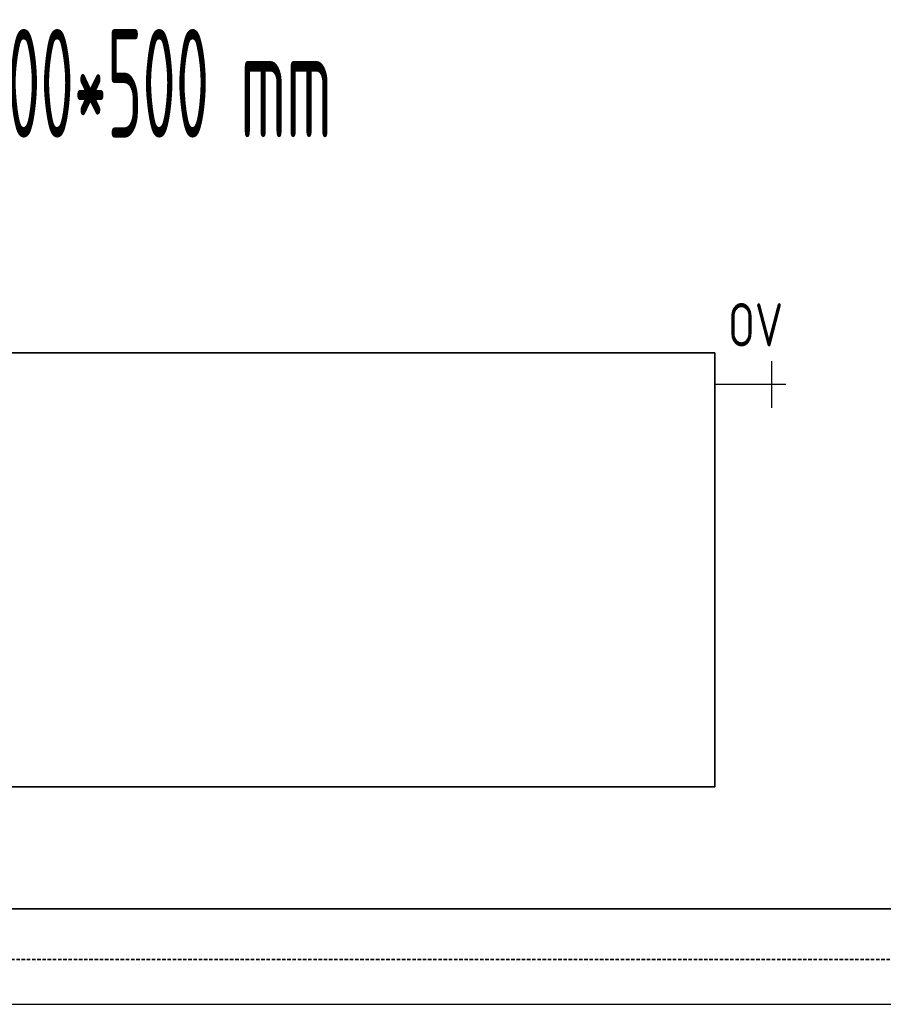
# Model space of a CAD drawing. Header units: millimetres. Extents: x 14365 to 105143, y -126377 to -22383.
# Tile 33 of 191: x 36661 to 37656, y -126377 to -125243. Entities that reach past the tile are written whole.
import ezdxf
from ezdxf.enums import TextEntityAlignment as Align

# ---------------------------------------------------------------- set-up
doc = ezdxf.new("R2010")
doc.units = ezdxf.units.MM
doc.linetypes.add('VERDECKT', pattern=[9.525, 6.35, -3.175])
doc.linetypes.add('ČÁRKOVANÁ', pattern=[0.75, 0.5, -0.25])
for name, color, linetype, lineweight in [('JS_VYT_POPIS - OBECNĚ', 7, 'Continuous', 5), ('UT_POTRUBI - PŘÍVOD', 1, 'Continuous', 35), ('UT_POTRUBI - ZPÁTEČKA', 5, 'ČÁRKOVANÁ', 35), ('UT_SCHÉMA_POPIS', 7, 'VERDECKT', 5), ('UT_SCHÉMA_SYMBOLY', 7, 'Continuous', 25), ('UT_ZAŘÍZENÍ - OT', 3, 'Continuous', 35)]:
    doc.layers.add(name, color=color, linetype=linetype, lineweight=lineweight)
doc.styles.add('ISO 2.5', font='isocp.shx', dxfattribs={"width": 0.8, "height": 2.5})
doc.styles.add('VZT_POPIS', font='isocp.shx', dxfattribs={"width": 0.6, "height": 125})

msp = doc.modelspace()

# ---------------------------------------------------------------- linework, layer by layer
at = {"ltscale": 8}
msp.add_line((31841.3, -126377.2), (105085.1, -126377.2), dxfattribs=at)
at = {"layer": 'UT_POTRUBI - PŘÍVOD', "ltscale": 8}
msp.add_line((39667, -126267.2), (34238.5, -126267.2), dxfattribs=at)
at = {"layer": 'UT_POTRUBI - ZPÁTEČKA', "linetype": 'ČÁRKOVANÁ', "ltscale": 8}
msp.add_line((39781.2, -126325.6), (34171.4, -126325.6), dxfattribs=at)
at = {"layer": 'UT_SCHÉMA_SYMBOLY'}
for p, q in [((37527.3, -125690.2), (37527.3, -125636.2)), ((37543.3, -125663.2), (37461.4, -125663.2))]:
    msp.add_line(p, q, dxfattribs=at)
at = {"layer": 'UT_ZAŘÍZENÍ - OT', "linetype": 'Continuous'}
for p, q in [((37461.4, -125626.6), (35661.4, -125626.6)), ((37461.4, -126126.6), (37461.4, -125626.6)), ((35661.4, -126126.6), (37461.4, -126126.6))]:
    msp.add_line(p, q, dxfattribs=at)

# ---------------------------------------------------------------- texts
at = {"layer": 'JS_VYT_POPIS - OBECNĚ', "style": 'VZT_POPIS', "width": 0.5}
msp.add_text('D-OT VK typ 21 - 1800*500 mm', height=125, dxfattribs=at).set_placement((36464.4, -125316.2), align=Align.MIDDLE_CENTER)
at = {"layer": 'UT_SCHÉMA_POPIS', "style": 'ISO 2.5', "width": 0.8}
msp.add_text('OV', height=50, dxfattribs=at).set_placement((37476.8, -125594.4), align=Align.MIDDLE_LEFT)

doc.saveas('drawing.dxf')
